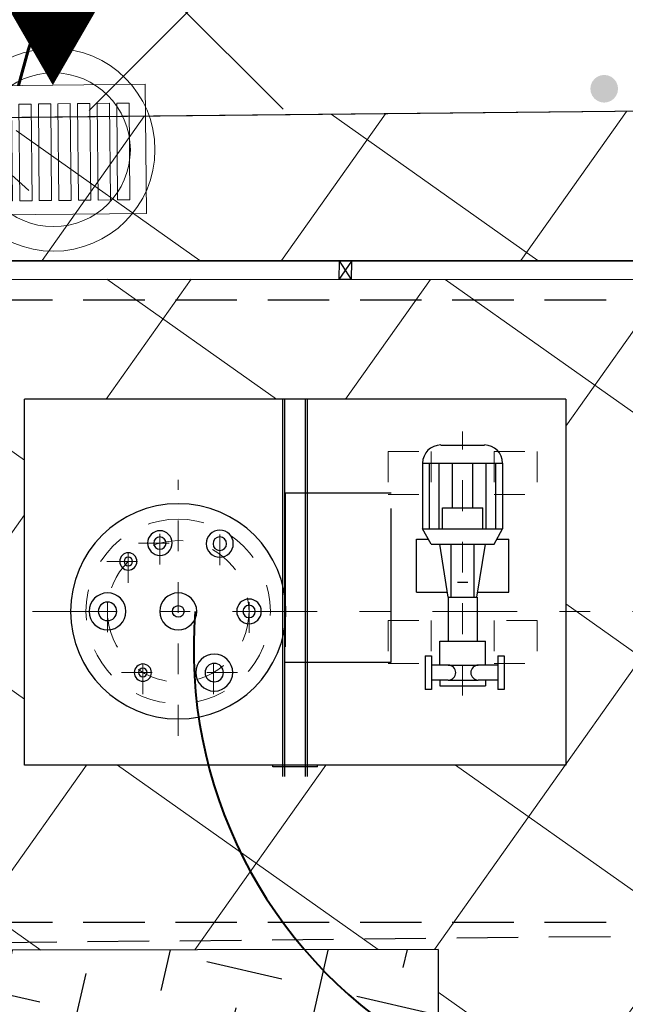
# Model space of a CAD drawing. Extents: x 8014 to 6635291, y -5609 to 5765892.
# Tile 48 of 158: x 6601169.45 to 6601171.42, y 5731784.43 to 5731787.63. Entities that reach past the tile are written whole.
import ezdxf

# ---------------------------------------------------------------- set-up
doc = ezdxf.new("R2010")
doc.units = 0
doc.header["$PDSIZE"] = 0.75
for name, pattern in [('( Dashed )', [0.75, 0.5, -0.25]), ('DASHED', [0.75, 0.5, -0.25]), ('HIDDEN', [0.375, 0.25, -0.125]), ('KRESKOWA', [0.4, 0.24, -0.16]), ('OSIE', [1.04, 0.5, -0.25, 0.04, -0.25])]:
    doc.linetypes.add(name, pattern=pattern)
doc.layers.get('0').update_dxf_attribs({"linetype": 'CONTINUOUS'})
doc.layers.get('Defpoints').update_dxf_attribs({"linetype": 'CONTINUOUS'})
for name, color, linetype, lineweight in [('!m_spadki', 7, 'CONTINUOUS', 30), ('!m_wpusty', 2, 'CONTINUOUS', 20), ('a_krawężnik', 7, 'CONTINUOUS', 30), ('D_WYMIARY', 7, 'CONTINUOUS', 15), ('GSPWPS', 7, 'CONTINUOUS', 13), ('T_OBRYS', 160, 'CONTINUOUS', 40), ('T_Osie', 7, 'OSIE', 9), ('T_str.ochr.8m', 40, 'HIDDEN', 60)]:
    doc.layers.add(name, color=color, linetype=linetype, lineweight=lineweight)
for name, color, linetype in [('300_ZBIORNIKI', 8, 'CONTINUOUS'), ('A-SZRAF- DROGI', 130, 'CONTINUOUS'), ('a_chodnik', 31, 'CONTINUOUS'), ('a_zieleń', 80, 'CONTINUOUS'), ('ogrodzenie trwałe (linia)', 7, 'CONTINUOUS')]:
    doc.layers.add(name, color=color, linetype=linetype)
doc.layers.add('AP_HATCH_DROGI', color=7, linetype='CONTINUOUS', lineweight=15, true_color=0x949494)
doc.styles.add('ROMANS', font='romans.shx', dxfattribs={"width": 0.7})
doc.dimstyles.new('wymiary 1000', dxfattribs={"dimtxt": 1.2, "dimasz": 0.5, "dimexe": 0.2, "dimexo": 0, "dimgap": 0.3, "dimtad": 1, "dimzin": 1, "dimtxsty": 'ROMANS', "dimblk": 'OBLIQUE', "dimcen": 1.5, "dimazin": 0, "dimtfac": 1, "dimtix": 1, "dimtmove": 0, "dimatfit": 3, "dimfxl": 1.25, "dimarcsym": 0})

# ---------------------------------------------------------------- blocks, each defined once
blk = doc.blocks.new('D_GSPWPS1')
blk.add_hatch(color=0).paths.add_polyline_path([(-0.045, 0), (-0.043467, -0.011647), (-0.038971, -0.0225), (-0.03182, -0.03182), (-0.0225, -0.038971), (-0.011647, -0.043467), (0, -0.045), (0.011647, -0.043467), (0.0225, -0.038971), (0.03182, -0.03182), (0.038971, -0.0225), (0.043467, -0.011647), (0.045, 0), (0.043467, 0.011647), (0.038971, 0.0225), (0.03182, 0.03182), (0.0225, 0.038971), (0.011647, 0.043467), (0, 0.045), (-0.011647, 0.043467), (-0.0225, 0.038971), (-0.03182, 0.03182), (-0.038971, 0.0225), (-0.043467, 0.011647)])
blk = doc.blocks.new('OSI18050_XREF_190115_2019.01.15_PB_ ZAGOSPODAROWANIE$0$wpusty')
for p, q in [((-0.2386, 0.1494), (-0.1986, 0.1494)), ((-0.2386, -0.1651), (-0.2386, 0.1494)), ((-0.1986, 0.1494), (-0.1986, -0.1651)), ((-0.1749, 0.1494), (-0.1349, 0.1494)), ((-0.1749, -0.1651), (-0.1749, 0.1494)), ((-0.1349, 0.1494), (-0.1349, -0.1651)), ((-0.1113, 0.1494), (-0.0712, 0.1494)), ((-0.1113, -0.1651), (-0.1113, 0.1494)), ((-0.0712, 0.1494), (-0.0712, -0.1651)), ((-0.0476, 0.1494), (-0.0076, 0.1494)), ((-0.0476, -0.1651), (-0.0476, 0.1494)), ((-0.0076, 0.1494), (-0.0076, -0.1651)), ((0.0161, 0.1494), (0.0561, 0.1494)), ((0.0161, -0.1651), (0.0161, 0.1494)), ((0.0561, 0.1494), (0.0561, -0.1651)), ((0.0797, 0.1494), (0.1198, 0.1494)), ((0.0797, -0.1651), (0.0797, 0.1494)), ((0.1198, 0.1494), (0.1198, -0.1651)), ((0.1434, 0.1494), (0.1834, 0.1494)), ((0.1434, -0.1651), (0.1434, 0.1494)), ((0.1834, 0.1494), (0.1834, -0.1651)), ((0.2071, 0.1494), (0.2471, 0.1494)), ((0.2071, -0.1651), (0.2071, 0.1494)), ((0.2471, 0.1494), (0.2471, -0.1651)), ((-0.1986, -0.1651), (-0.2386, -0.1651)), ((-0.1349, -0.1651), (-0.1749, -0.1651)), ((-0.0712, -0.1651), (-0.1113, -0.1651)), ((-0.0076, -0.1651), (-0.0476, -0.1651)), ((0.0561, -0.1651), (0.0161, -0.1651)), ((0.1198, -0.1651), (0.0797, -0.1651)), ((0.1834, -0.1651), (0.1434, -0.1651)), ((0.2471, -0.1651), (0.2071, -0.1651))]:
    blk.add_line(p, q)
blk.add_lwpolyline([(-0.3, -0.21), (0.3, -0.21), (0.3, 0.21), (-0.3, 0.21), (-0.3, -0.21)])
for radius in [0.33, 0.25]:
    blk.add_circle((0, 0), radius)
blk = doc.blocks.new('_Oblique')
at = {"color": 0, "linetype": 'ByBlock', "lineweight": -2}
blk.add_line((-0.5, -0.5), (0.5, 0.5), dxfattribs=at)
blk = doc.blocks.new('*D334')
at = {"layer": 'D_WYMIARY', "color": 0, "linetype": 'Continuous', "lineweight": -2}
for p in [(6601169.0306, 5731790.6501), (6601169.2715, 5731786.315)]:
    blk.add_line(p, (6601169.2159, 5731787.3153), dxfattribs=at)
at = {"layer": 'Defpoints', "color": 0}
for p in [(6601169.2159, 5731787.3153), (6601169.2715, 5731786.315)]:
    blk.add_point(p, dxfattribs=at)
at = {"layer": 'D_WYMIARY', "color": 0, "linetype": 'Continuous', "lineweight": -2, "xscale": 0.5, "yscale": 0.5, "zscale": 0.5, "rotation": 273.1806131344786}
blk.add_blockref('_Oblique', (6601169.2159, 5731787.3153), dxfattribs=at)
at = {"layer": 'D_WYMIARY', "color": 0, "lineweight": 9, "insert": (6601169.8566, 5731789.7746), "char_height": 0.8, "attachment_point": 5, "rotation": 273.1806, "style": 'ROMANS'}
blk.add_mtext('R1,00', dxfattribs=at)

msp = doc.modelspace()

# ---------------------------------------------------------------- hatches: boundary and pattern name
at = {"layer": 'A-SZRAF- DROGI', "linetype": 'ByBlock', "lineweight": 0}
h = msp.add_hatch(dxfattribs=at)
h.set_pattern_fill('ANSI37', color=253, scale=3, style=0)
h.set_pattern_definition([(45, (3365827.47042, 2822255.7523), (-0.265165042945, 0.265165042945), []), (135, (3365827.47042, 2822255.7523), (-0.265165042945, -0.265165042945), [])])
h.paths.add_polyline_path([(6601164.801, 5731825.446), (6601168.7906, 5731826.9477), (6601168.8206, 5731824.4743), (6601166.454, 5731823.503)])
edge = h.paths.add_edge_path()
edge.add_line((6601172.476, 5731825.895), (6601172.4105, 5731828.0257))
edge.add_line((6601172.4105, 5731828.0257), (6601173.992, 5731828.189))
edge.add_arc((6601186.0349, 5732243.68), 415.6655, 268.339759, 269.911655)
edge.add_line((6601185.394, 5731828.015), (6601205.043, 5731828.193))
edge.add_line((6601205.043, 5731828.193), (6601225.2324, 5731828.343))
edge.add_line((6601225.2324, 5731828.343), (6601245.168, 5731828.586))
edge.add_line((6601245.168, 5731828.586), (6601245.543, 5731828.5902))
edge.add_line((6601245.543, 5731828.5902), (6601246.8836, 5731826.5938))
edge.add_line((6601246.8836, 5731826.5938), (6601221.7897, 5731826.3092))
edge.add_line((6601221.7897, 5731826.3092), (6601205.136, 5731826.031))
edge.add_line((6601205.136, 5731826.031), (6601185.273, 5731825.848))
edge.add_line((6601185.273, 5731825.848), (6601173.834, 5731826.053))
edge.add_line((6601173.834, 5731826.053), (6601172.476, 5731825.895))
edge = h.paths.add_edge_path()
edge.add_line((6601111.994, 5731733.86), (6601109.203, 5731750.836))
edge.add_line((6601109.203, 5731750.836), (6601106.88, 5731760.994))
edge.add_line((6601106.88, 5731760.994), (6601102.557, 5731779.174))
edge.add_line((6601102.557, 5731779.174), (6601096.809, 5731802.335))
edge.add_line((6601096.809, 5731802.335), (6601093.3935, 5731815.0755))
edge.add_arc((6601112.8906, 5731821.4068), 20.4994, 186.6456, 197.99027, ccw=False)
edge.add_arc((6601104.1004, 5731821.197), 11.7717, 157.09306, 190.58566, ccw=False)
edge.add_line((6601093.257, 5731825.779), (6601095.519, 5731824.743))
edge.add_line((6601095.519, 5731824.743), (6601101.325, 5731802.801))
edge.add_line((6601101.325, 5731802.801), (6601106.886, 5731780.522))
edge.add_line((6601106.886, 5731780.522), (6601111.376, 5731762.136))
edge.add_line((6601111.376, 5731762.136), (6601116.585, 5731733.745))
edge.add_line((6601116.585, 5731733.745), (6601117.929, 5731724.497))
edge.add_line((6601117.929, 5731724.497), (6601120.1746, 5731712.9986))
edge.add_line((6601120.1746, 5731712.9986), (6601122.0738, 5731714.1272))
edge.add_line((6601122.0738, 5731714.1272), (6601119.954, 5731724.963))
edge.add_line((6601119.954, 5731724.963), (6601118.634, 5731734.045))
edge.add_line((6601118.634, 5731734.045), (6601113.329, 5731762.836))
edge.add_line((6601113.329, 5731762.836), (6601108.915, 5731781.012))
edge.add_line((6601108.915, 5731781.012), (6601103.286, 5731803.464))
edge.add_line((6601103.286, 5731803.464), (6601098.333, 5731822.44))
edge.add_line((6601098.333, 5731822.44), (6601100.26, 5731826.8))
edge.add_line((6601100.26, 5731826.8), (6601104.18, 5731826.61))
edge.add_line((6601104.18, 5731826.61), (6601124.59, 5731825.705))
edge.add_arc((6601125.6103, 5731847.6835), 22.0022, 254.86484, 267.34201, ccw=False)
edge.add_line((6601119.8656, 5731826.4445), (6601114.2016, 5731827.9766))
edge.add_arc((6601110.3336, 5731814.504), 14.0168, 73.98102, 84.72926)
edge.add_line((6601111.6212, 5731828.4616), (6601104.31, 5731828.801))
edge.add_line((6601104.31, 5731828.801), (6601098.736, 5731829.044))
edge.add_arc((6601099.4679, 5731836.3205), 7.3133, 237.42143, 264.2566, ccw=False)
edge.add_line((6601095.53, 5731830.158), (6601092.874, 5731826.011))
edge.add_arc((6601101.9183, 5731821.9437), 9.9167, 155.786, 175.01736)
edge.add_arc((6601112.8597, 5731821.4016), 20.8679, 176.14398, 198.05229)
edge.add_line((6601093.019, 5731814.935), (6601096.416, 5731802.213))
edge.add_line((6601096.416, 5731802.213), (6601102.139, 5731779.125))
edge.add_line((6601102.139, 5731779.125), (6601106.492, 5731760.912))
edge.add_line((6601106.492, 5731760.912), (6601108.825, 5731750.719))
edge.add_line((6601108.825, 5731750.719), (6601111.607, 5731733.785))
edge.add_line((6601111.607, 5731733.785), (6601115.11, 5731713.014))
edge.add_line((6601115.11, 5731713.014), (6601115.7829, 5731710.3889))
edge.add_line((6601115.7829, 5731710.3889), (6601116.1226, 5731710.5908))
edge.add_line((6601116.1226, 5731710.5908), (6601115.488, 5731713.094))
edge.add_line((6601115.488, 5731713.094), (6601113.741, 5731723.477))
edge.add_line((6601113.741, 5731723.477), (6601111.994, 5731733.86))
at = {"layer": 'a_chodnik', "lineweight": 13, "transparency": 33554687}
h = msp.add_hatch(dxfattribs=at)
h.set_pattern_fill('ANSI37-METRIC', color=256, scale=0.2, angle=279.6961)
h.set_pattern_definition([(324.702674, (6604540.71, 5730614.24204), (0.36691541, 0.51826449), []), (54.702674, (6604540.71, 5730614.24204), (-0.51826449, 0.36691541), [])])
h.paths.add_polyline_path([(6601169.4382, 5731787.3176), (6601176.3522, 5731787.3808), (6601176.3537, 5731784.3375), (6601172.7224, 5731784.3349), (6601172.7195, 5731786.8517), (6601169.443, 5731786.8512), (6601169.4382, 5731787.3176)], is_closed=False)
h = msp.add_hatch(dxfattribs=at)
h.set_pattern_fill('ANSI37-METRIC', color=256, scale=0.2, angle=279.6961)
h.set_pattern_definition([(324.702674, (6604540.6292, 5730615.58046), (0.36691541, 0.51826449), []), (54.702674, (6604540.6292, 5730615.58046), (-0.51826449, 0.36691541), [])])
h.paths.add_polyline_path([(6601171.2253, 5731785.2102), (6601171.2253, 5731786.4002), (6601169.4653, 5731786.4002), (6601169.4653, 5731785.2102)])
h.paths.add_polyline_path([(6601172.6625, 5731784.2748), (6601172.6625, 5731784.3348), (6601172.6628, 5731786.7911), (6601171.5358, 5731786.7898), (6601171.4961, 5731786.7897), (6601170.5284, 5731786.7901), (6601170.4887, 5731786.7901), (6601169.2442, 5731786.7906), (6601169.2444, 5731784.6082), (6601170.81, 5731784.6101), (6601170.8121, 5731782.9024), (6601172.286, 5731782.0388), (6601172.2952, 5731782.0387), (6601172.2952, 5731782.0356), (6601173.6253, 5731782.0358), (6601173.6651, 5731782.0358), (6601174.874, 5731782.036), (6601174.9133, 5731782.036), (6601175.2125, 5731782.036), (6601175.217, 5731782.036), (6601175.2186, 5731784.2752), (6601174.3926, 5731784.2751), (6601174.3903, 5731784.2751), (6601174.3526, 5731784.2751), (6601172.7225, 5731784.2749), (6601172.7125, 5731784.2749), (6601172.6725, 5731784.2749), (6601172.6625, 5731784.2748)], is_closed=False)
at = {"layer": 'a_zieleń', "transparency": 33554687}
h = msp.add_hatch(dxfattribs=at)
h.set_pattern_fill('ANSI31', color=256, scale=2, angle=0.5416)
h.set_pattern_definition([(45.54155787, (6600987.53512, 5732094.77134), (-0.1784396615, 0.175097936), [])])
edge = h.paths.add_edge_path()
edge.add_line((6601184.5229, 5731785.7154), (6601184.7669, 5731785.4733))
edge.add_line((6601184.7669, 5731785.4733), (6601208.79, 5731802.27))
edge.add_line((6601208.79, 5731802.27), (6601211.05, 5731814.48))
edge.add_line((6601211.05, 5731814.48), (6601142.1508, 5731813.8229))
edge.add_arc((6601143.6984, 5731819.1016), 5.5009, 253.6603, 270.5475)
edge.add_line((6601143.751, 5731813.6009), (6601191.0336, 5731814.0533))
edge.add_arc((6601191.1215, 5731812.1134), 1.9419, 359.8374, 92.594, ccw=False)
edge.add_line((6601193.0634, 5731812.1079), (6601193.074, 5731811.0039))
edge.add_line((6601193.074, 5731811.0039), (6601197.3833, 5731811.045))
edge.add_line((6601197.3833, 5731811.045), (6601197.4253, 5731806.6207))
edge.add_line((6601197.4253, 5731806.6207), (6601199.7316, 5731806.6425))
edge.add_line((6601199.7316, 5731806.6425), (6601199.803, 5731799.1713))
edge.add_line((6601199.803, 5731799.1713), (6601197.5162, 5731797.1648))
edge.add_line((6601197.5162, 5731797.1648), (6601194.2158, 5731797.1331))
edge.add_line((6601194.2158, 5731797.1331), (6601194.2508, 5731793.4702))
edge.add_arc((6601191.5376, 5731793.6583), 2.7198, 281.0894, 356.0358, ccw=False)
edge.add_line((6601192.0607, 5731790.9893), (6601185.1522, 5731786.1557))
edge.add_arc((71774552.6868, -87417922.6808), 113685689.918, 124.979043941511, 124.979044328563)
h.paths.add_polyline_path([(6601204.906, 5731809.1782), (6601202.5765, 5731808.5789), (6601203.7412, 5731808.8785)], flags=16)
h = msp.add_hatch(dxfattribs=at)
h.set_pattern_fill('ANSI31', color=256, scale=2, angle=0.5416)
h.set_pattern_definition([(45.54818, (6607983.67314, 5729436.4412), (-0.178459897, 0.175077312), [])])
edge = h.paths.add_edge_path()
edge.add_line((6601132.2889, 5731807.9116), (6601127.081, 5731807.9025))
edge.add_line((6601127.081, 5731807.9025), (6601127.0424, 5731806.5458))
edge.add_line((6601127.0424, 5731806.5458), (6601125.024, 5731806.5745))
edge.add_line((6601125.024, 5731806.5745), (6601123.8654, 5731808.1788))
edge.add_line((6601123.8654, 5731808.1788), (6601123.8926, 5731810.091))
edge.add_line((6601123.8926, 5731810.091), (6601127.0923, 5731810.0454))
edge.add_line((6601127.0923, 5731810.0454), (6601127.0789, 5731809.1025))
edge.add_line((6601127.0789, 5731809.1025), (6601132.9733, 5731809.1128))
edge.add_arc((6601141.2587, 5731812.6275), 9, 180.54644, 202.98708, ccw=False)
edge.add_line((6601132.2591, 5731812.5416), (6601132.2478, 5731813.7284))
edge.add_line((6601132.2478, 5731813.7284), (6601119.83, 5731813.61))
edge.add_line((6601119.83, 5731813.61), (6601154.4, 5731764.22))
edge.add_line((6601154.4, 5731764.22), (6601170.4211, 5731775.4622))
edge.add_line((6601170.4211, 5731775.4622), (6601167.7956, 5731776.9431))
edge.add_line((6601167.7956, 5731776.9431), (6601164.9514, 5731771.8972))
edge.add_line((6601164.9514, 5731771.8972), (6601163.5763, 5731771.2851))
edge.add_line((6601163.5763, 5731771.2851), (6601148.4093, 5731779.8308))
edge.add_line((6601148.4093, 5731779.8308), (6601150.8675, 5731784.1866))
edge.add_arc((6601153.8308, 5731789.3279), 5.9341, 214.9282, 240.04256, ccw=False)
edge.add_line((6601148.9656, 5731785.9303), (6601146.468, 5731789.4972))
edge.add_line((6601146.468, 5731789.4972), (6601142.2986, 5731786.7292))
edge.add_line((6601142.2986, 5731786.7292), (6601135.1346, 5731796.9732))
edge.add_line((6601135.1346, 5731796.9732), (6601132.6787, 5731795.2509))
edge.add_line((6601132.6787, 5731795.2509), (6601128.6047, 5731801.065))
edge.add_line((6601128.6047, 5731801.065), (6601130.2418, 5731802.2117))
edge.add_line((6601130.2418, 5731802.2117), (6601128.2303, 5731805.0755))
edge.add_line((6601128.2303, 5731805.0755), (6601132.2889, 5731807.9116))
h.paths.add_polyline_path([(6601124.0876, 5731807.2733), (6601122.4078, 5731810.0367), (6601124.0122, 5731807.364), (6601124.4447, 5731807.3767)])
at = {"layer": 'AP_HATCH_DROGI', "transparency": 33554687}
h = msp.add_hatch(dxfattribs=at)
h.set_pattern_fill('ANSI37', color=8, scale=0.4, style=0)
h.set_pattern_definition([(45, (-235.1364, -0.0074), (-0.8980256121, 0.8980256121), []), (135, (-235.1364, -0.0074), (-0.8980256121, -0.8980256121), [])])
h.paths.add_polyline_path([(6601193.2495, 5731793.5991), (6601193.0232, 5731793.1571), (6601192.5372, 5731792.546), (6601191.3652, 5731791.7157), (6601183.2127, 5731786.0117), (6601182.4977, 5731785.597), (6601181.6176, 5731785.4724), (6601180.7875, 5731785.5539), (6601179.2231, 5731786.3199), (6601177.7522, 5731787.1517), (6601177.3391, 5731787.2927), (6601176.3538, 5731787.3809), (6601169.2583, 5731787.337), (6601168.7535, 5731787.1648), (6601168.3919, 5731786.8154), (6601168.2695, 5731786.1616), (6601168.2906, 5731783.9879), (6601168.489, 5731783.4233), (6601168.9457, 5731783.1653), (6601175.6906, 5731779.2567), (6601170.303, 5731775.5215), (6601167.7949, 5731776.9362), (6601167.129, 5731777.1637), (6601166.5262, 5731776.9617), (6601165.7672, 5731775.7837), (6601163.3317, 5731771.4725), (6601149.2856, 5731779.3331), (6601151.2424, 5731782.8233, 0.412651), (6601150.8665, 5731784.1828, -0.108529), (6601148.9656, 5731785.9303), (6601146.4098, 5731789.5803, 0.35258), (6601145.0699, 5731789.8863), (6601141.7328, 5731787.5472), (6601129.6306, 5731804.8312), (6601132.9783, 5731807.1825, 0.413418), (6601133.2248, 5731808.5731, -0.115215), (6601132.2591, 5731812.5416), (6601132.2492, 5731813.5784), (6601191.1216, 5731814.0479), (6601191.9938, 5731813.8042), (6601192.4653, 5731813.508), (6601192.8458, 5731812.9993), (6601193.0514, 5731812.4044), (6601193.0471, 5731810.7877), (6601189.7162, 5731810.759), (6601189.7162, 5731810.4768), (6601189.4787, 5731810.5899), (6601189.1379, 5731810.6498), (6601188.6388, 5731810.5163), (6601188.4556, 5731810.3611), (6601188.1839, 5731809.9497), (6601188.3009, 5731797.7193), (6601188.5936, 5731797.2844), (6601189.2485, 5731797.0404), (6601189.7308, 5731797.1643), (6601189.9472, 5731797.3247), (6601190.1976, 5731797.7311, -0.059912), (6601190.1007, 5731797.5255), (6601190.1668, 5731797.5255), (6601193.2117, 5731797.5522), (6601193.2495, 5731793.5991)], is_closed=False)
h.paths.add_polyline_path([(6601150.8919, 5731811.4612), (6601160.8918, 5731811.5169), (6601161.1082, 5731789.1591), (6601151.1087, 5731789.0623)], flags=16)
h.paths.add_polyline_path([(6601183.6926, 5731809.9696), (6601184.393, 5731809.6835), (6601184.6926, 5731808.9791), (6601184.8117, 5731796.4633), (6601184.6829, 5731795.9605), (6601184.5256, 5731795.7514), (6601184.1378, 5731795.5064), (6601183.8213, 5731795.4518), (6601168.2076, 5731795.4097), (6601167.269, 5731795.7452), (6601166.2541, 5731796.4705), (6601165.4269, 5731797.629), (6601165.1632, 5731798.354), (6601165.0339, 5731799.2929), (6601165.0099, 5731801.8188), (6601164.9313, 5731807.9675), (6601165.3249, 5731808.6486), (6601165.8201, 5731809.1702), (6601166.4353, 5731809.5579), (6601167.1435, 5731809.8532)], flags=16)
at = {"layer": 'ogrodzenie trwałe (linia)', "linetype": 'ByBlock', "transparency": 33554687}
h = msp.add_hatch(dxfattribs=at)
h.set_pattern_fill('CHECKERED', color=256, scale=0.25, angle=166.9934)
h.set_pattern_definition([(167, (6614799.3632, 5726884.5565), (-0.2998302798, -0.1873547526), [0.25, -0.25]), (257, (6614799.2133, 5726884.46281), (0.1873547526, -0.2998302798), [0.25, -0.25])])
h.paths.add_polyline_path([(6601168.9763, 5731785.6088), (6601168.9765, 5731784.8014), (6601168.9765, 5731784.7618), (6601168.9768, 5731783.9777), (6601170.8121, 5731782.9024), (6601170.81, 5731784.6101), (6601169.2444, 5731784.6082), (6601169.2442, 5731786.7906), (6601168.976, 5731786.7907), (6601168.9761, 5731786.1802), (6601168.9761, 5731786.1406), (6601168.9763, 5731785.6483), (6601168.9763, 5731785.609)], is_closed=False)
h.paths.add_polyline_path([(6601176.3537, 5731784.2753), (6601175.2186, 5731784.2752), (6601175.217, 5731782.036), (6601176.2943, 5731782.0363), (6601176.3143, 5731782.0362), (6601176.3547, 5731782.0358), (6601176.3537, 5731784.3289), (6601176.3537, 5731784.2753)], is_closed=False)

# ---------------------------------------------------------------- linework, layer by layer
at = {"layer": '!m_spadki', "linetype": 'Continuous'}
msp.add_lwpolyline([(6601169.5575, 5731787.4216, 0, 0.75, 0), (6601169.5575, 5731788.0711, 0, 0, 0)], format="xyseb", dxfattribs=at)
msp.add_lwpolyline([(6601169.5575, 5731787.4216, 0, 0.75, 0), (6601169.5575, 5731788.0711, 0, 0, 0)], format="xyseb", dxfattribs=at)
msp.add_lwpolyline([(6601169.5575, 5731787.4216, 0, 0.75, 0), (6601169.5575, 5731788.0711, 0, 0, 0)], format="xyseb", dxfattribs=at)
at = {"color": 252, "linetype": 'HIDDEN', "ltscale": 2}
msp.add_lwpolyline([(6601170.6573, 5731786.0951), (6601170.3123, 5731786.0951), (6601170.3123, 5731785.5451), (6601170.6573, 5731785.5451)], close=True, dxfattribs=at)
msp.add_lwpolyline([(6601170.6573, 5731786.0951), (6601170.3123, 5731786.0951), (6601170.3123, 5731785.5451), (6601170.6573, 5731785.5451)], close=True, dxfattribs=at)
at = {"layer": '300_ZBIORNIKI', "linetype": '( Dashed )', "lineweight": 30, "ltscale": 0.4}
for p, q in [((6601174.9562, 5731786.7222), (6601169.254, 5731786.7222)), ((6601174.9562, 5731786.7222), (6601169.254, 5731786.7222)), ((6601174.9562, 5731784.6982), (6601169.254, 5731784.6982)), ((6601174.9562, 5731784.6982), (6601169.254, 5731784.6982)), ((6601174.9702, 5731784.6884), (6601169.2684, 5731784.6309)), ((6601174.9702, 5731784.6884), (6601169.2684, 5731784.6309))]:
    msp.add_line(p, q, dxfattribs=at)
at = {"layer": '300_ZBIORNIKI', "linetype": 'Continuous', "lineweight": 30, "ltscale": 2}
for p, q in [((6601169.4653, 5731785.2102), (6601169.4653, 5731786.4002)), ((6601171.2253, 5731786.4002), (6601169.4653, 5731786.4002)), ((6601169.4653, 5731785.2102), (6601169.4653, 5731786.4002)), ((6601171.2253, 5731786.4002), (6601169.4653, 5731786.4002)), ((6601171.2253, 5731786.4002), (6601171.2253, 5731785.2102)), ((6601171.2253, 5731786.4002), (6601171.2253, 5731785.2102)), ((6601171.2253, 5731785.2102), (6601169.4653, 5731785.2102)), ((6601171.2253, 5731785.2102), (6601169.4653, 5731785.2102))]:
    msp.add_line(p, q, dxfattribs=at)
at = {"layer": '300_ZBIORNIKI', "ltscale": 0.4}
for p, q in [((6601170.3053, 5731785.1727), (6601170.3053, 5731786.4002)), ((6601170.3053, 5731785.1727), (6601170.3053, 5731786.4002)), ((6601170.3118, 5731785.1727), (6601170.3118, 5731786.4002)), ((6601170.3118, 5731785.1727), (6601170.3118, 5731786.4002)), ((6601170.3788, 5731785.1727), (6601170.3788, 5731786.4002)), ((6601170.3788, 5731785.1727), (6601170.3788, 5731786.4002)), ((6601170.3853, 5731785.1727), (6601170.3853, 5731786.4002)), ((6601170.3853, 5731785.1727), (6601170.3853, 5731786.4002))]:
    msp.add_line(p, q, dxfattribs=at)
at = {"layer": '300_ZBIORNIKI', "linetype": 'Continuous'}
for p, q in [((6601170.8188, 5731786.2513), (6601170.9607, 5731786.2513)), ((6601170.8188, 5731786.2513), (6601170.9607, 5731786.2513)), ((6601170.7598, 5731786.1923), (6601171.0198, 5731786.1923)), ((6601170.7598, 5731786.1923), (6601170.7598, 5731785.9782)), ((6601170.7598, 5731786.1923), (6601171.0198, 5731786.1923)), ((6601170.7598, 5731786.1923), (6601170.7598, 5731785.9782)), ((6601170.7819, 5731785.9782), (6601170.7819, 5731786.1923)), ((6601170.7819, 5731785.9782), (6601170.7819, 5731786.1923)), ((6601170.8134, 5731785.9782), (6601170.8134, 5731786.1923)), ((6601170.8134, 5731785.9782), (6601170.8134, 5731786.1923)), ((6601170.8567, 5731786.0469), (6601170.8567, 5731786.1923)), ((6601170.8567, 5731786.0469), (6601170.8567, 5731786.1923)), ((6601170.9229, 5731786.0469), (6601170.9229, 5731786.1923)), ((6601170.9229, 5731786.0469), (6601170.9229, 5731786.1923)), ((6601170.9662, 5731785.9782), (6601170.9662, 5731786.1923)), ((6601170.9662, 5731785.9782), (6601170.9662, 5731786.1923)), ((6601170.9977, 5731785.9782), (6601170.9977, 5731786.1923)), ((6601170.9977, 5731785.9782), (6601170.9977, 5731786.1923)), ((6601171.0198, 5731786.1923), (6601171.0198, 5731785.9782)), ((6601171.0198, 5731786.1923), (6601171.0198, 5731785.9782)), ((6601170.8246, 5731785.9782), (6601170.8246, 5731786.0469)), ((6601170.8246, 5731786.0469), (6601170.955, 5731786.0469)), ((6601170.8246, 5731785.9782), (6601170.8246, 5731786.0469)), ((6601170.8246, 5731786.0469), (6601170.955, 5731786.0469)), ((6601170.955, 5731785.9782), (6601170.955, 5731786.0469)), ((6601170.955, 5731785.9782), (6601170.955, 5731786.0469)), ((6601170.7598, 5731785.9782), (6601171.0198, 5731785.9782)), ((6601170.7877, 5731785.9289), (6601170.7598, 5731785.9782)), ((6601170.7598, 5731785.9782), (6601171.0198, 5731785.9782)), ((6601170.7877, 5731785.9289), (6601170.7598, 5731785.9782)), ((6601170.9919, 5731785.9289), (6601171.0198, 5731785.9782)), ((6601170.9919, 5731785.9289), (6601171.0198, 5731785.9782)), ((6601170.7398, 5731785.9452), (6601170.7784, 5731785.9452)), ((6601170.7398, 5731785.7726), (6601170.7398, 5731785.9452)), ((6601170.7398, 5731785.9452), (6601170.7784, 5731785.9452)), ((6601170.7398, 5731785.7726), (6601170.7398, 5731785.9452)), ((6601170.7877, 5731785.9289), (6601170.9919, 5731785.9289)), ((6601170.7877, 5731785.9289), (6601170.9919, 5731785.9289)), ((6601170.8432, 5731785.7569), (6601170.8154, 5731785.9289)), ((6601170.8432, 5731785.7569), (6601170.8154, 5731785.9289)), ((6601170.8522, 5731785.7569), (6601170.8522, 5731785.9289)), ((6601170.8522, 5731785.7569), (6601170.8522, 5731785.9289)), ((6601170.9274, 5731785.7569), (6601170.9274, 5731785.9289)), ((6601170.9274, 5731785.7569), (6601170.9274, 5731785.9289)), ((6601170.9364, 5731785.7569), (6601170.9641, 5731785.9289)), ((6601170.9364, 5731785.7569), (6601170.9641, 5731785.9289)), ((6601171.0011, 5731785.9452), (6601171.0397, 5731785.9452)), ((6601171.0011, 5731785.9452), (6601171.0397, 5731785.9452)), ((6601171.0397, 5731785.7726), (6601171.0397, 5731785.9452)), ((6601171.0397, 5731785.7726), (6601171.0397, 5731785.9452)), ((6601170.8731, 5731785.8052), (6601170.9065, 5731785.8052)), ((6601170.8731, 5731785.8052), (6601170.9065, 5731785.8052)), ((6601170.8731, 5731785.8052), (6601170.9065, 5731785.8052)), ((6601170.8731, 5731785.8052), (6601170.9065, 5731785.8052)), ((6601170.7398, 5731785.7726), (6601170.8407, 5731785.7726)), ((6601170.7398, 5731785.7726), (6601170.8407, 5731785.7726)), ((6601170.9389, 5731785.7726), (6601171.0397, 5731785.7726)), ((6601170.9389, 5731785.7726), (6601171.0397, 5731785.7726)), ((6601170.8432, 5731785.7569), (6601170.9368, 5731785.7569)), ((6601170.8432, 5731785.7569), (6601170.8432, 5731785.613)), ((6601170.8432, 5731785.7569), (6601170.9368, 5731785.7569)), ((6601170.8432, 5731785.7569), (6601170.8432, 5731785.613)), ((6601170.9368, 5731785.7569), (6601170.9368, 5731785.613)), ((6601170.9368, 5731785.7569), (6601170.9368, 5731785.613)), ((6601170.8158, 5731785.613), (6601170.9638, 5731785.613)), ((6601170.8158, 5731785.5354), (6601170.8158, 5731785.613)), ((6601170.8158, 5731785.613), (6601170.9638, 5731785.613)), ((6601170.8158, 5731785.5354), (6601170.8158, 5731785.613)), ((6601170.9638, 5731785.5354), (6601170.9638, 5731785.613)), ((6601170.9638, 5731785.5354), (6601170.9638, 5731785.613)), ((6601170.7678, 5731785.566), (6601170.7678, 5731785.456)), ((6601170.7678, 5731785.566), (6601170.7889, 5731785.566)), ((6601170.7678, 5731785.566), (6601170.7678, 5731785.456)), ((6601170.7678, 5731785.566), (6601170.7889, 5731785.566)), ((6601170.7889, 5731785.566), (6601170.7889, 5731785.456)), ((6601170.7889, 5731785.566), (6601170.7889, 5731785.456)), ((6601171.0037, 5731785.566), (6601171.0037, 5731785.456)), ((6601171.0037, 5731785.566), (6601171.0248, 5731785.566)), ((6601171.0037, 5731785.566), (6601171.0037, 5731785.456)), ((6601171.0037, 5731785.566), (6601171.0248, 5731785.566)), ((6601171.0248, 5731785.566), (6601171.0248, 5731785.456)), ((6601171.0248, 5731785.566), (6601171.0248, 5731785.456)), ((6601170.8427, 5731785.5354), (6601170.7889, 5731785.5354)), ((6601170.8427, 5731785.5354), (6601170.7889, 5731785.5354)), ((6601170.8427, 5731785.5354), (6601170.9407, 5731785.5354)), ((6601170.8427, 5731785.5354), (6601170.9407, 5731785.5354)), ((6601171.0037, 5731785.5354), (6601170.9407, 5731785.5354)), ((6601171.0037, 5731785.5354), (6601170.9407, 5731785.5354)), ((6601170.8427, 5731785.4867), (6601170.7889, 5731785.4867)), ((6601170.8427, 5731785.4867), (6601170.7889, 5731785.4867)), ((6601170.8158, 5731785.4867), (6601170.8158, 5731785.4685)), ((6601170.8158, 5731785.4867), (6601170.8158, 5731785.4685)), ((6601170.8427, 5731785.4867), (6601170.9407, 5731785.4867)), ((6601170.8427, 5731785.4867), (6601170.9407, 5731785.4867)), ((6601171.0037, 5731785.4867), (6601170.9407, 5731785.4867)), ((6601171.0037, 5731785.4867), (6601170.9407, 5731785.4867)), ((6601171.0037, 5731785.4867), (6601170.9407, 5731785.4867)), ((6601171.0037, 5731785.4867), (6601170.9407, 5731785.4867)), ((6601170.9638, 5731785.4867), (6601170.9638, 5731785.4685)), ((6601170.9638, 5731785.4867), (6601170.9638, 5731785.4685)), ((6601170.7889, 5731785.456), (6601170.7678, 5731785.456)), ((6601170.7889, 5731785.456), (6601170.7678, 5731785.456)), ((6601170.8158, 5731785.4685), (6601170.9638, 5731785.4685)), ((6601170.8158, 5731785.4685), (6601170.9638, 5731785.4685)), ((6601171.0248, 5731785.456), (6601171.0037, 5731785.456)), ((6601171.0248, 5731785.456), (6601171.0037, 5731785.456))]:
    msp.add_line(p, q, dxfattribs=at)
at = {"layer": '300_ZBIORNIKI', "color": 56, "linetype": 'KRESKOWA', "lineweight": 13, "ltscale": 0.25}
for p, q in [((6601170.6473, 5731786.2302), (6601170.6473, 5731786.0902)), ((6601170.6473, 5731786.2302), (6601170.7873, 5731786.2302)), ((6601170.6473, 5731786.2302), (6601170.6473, 5731786.0902)), ((6601170.6473, 5731786.2302), (6601170.7873, 5731786.2302)), ((6601170.7873, 5731786.2302), (6601170.7873, 5731786.0902)), ((6601170.7873, 5731786.2302), (6601170.7873, 5731786.0902)), ((6601170.9923, 5731786.2302), (6601170.9923, 5731786.0902)), ((6601170.9923, 5731786.2302), (6601171.1323, 5731786.2302)), ((6601170.9923, 5731786.2302), (6601170.9923, 5731786.0902)), ((6601170.9923, 5731786.2302), (6601171.1323, 5731786.2302)), ((6601171.1323, 5731786.2302), (6601171.1323, 5731786.0902)), ((6601171.1323, 5731786.2302), (6601171.1323, 5731786.0902)), ((6601170.6473, 5731786.0902), (6601170.7873, 5731786.0902)), ((6601170.6473, 5731786.0902), (6601170.7873, 5731786.0902)), ((6601170.9923, 5731786.0902), (6601171.1323, 5731786.0902)), ((6601170.9923, 5731786.0902), (6601171.1323, 5731786.0902)), ((6601170.6473, 5731785.6802), (6601170.6473, 5731785.5402)), ((6601170.6473, 5731785.6802), (6601170.7873, 5731785.6802)), ((6601170.6473, 5731785.6802), (6601170.6473, 5731785.5402)), ((6601170.6473, 5731785.6802), (6601170.7873, 5731785.6802)), ((6601170.7873, 5731785.6802), (6601170.7873, 5731785.5402)), ((6601170.7873, 5731785.6802), (6601170.7873, 5731785.5402)), ((6601170.9923, 5731785.6802), (6601170.9923, 5731785.5402)), ((6601171.1323, 5731785.6802), (6601170.9923, 5731785.6802)), ((6601170.9923, 5731785.6802), (6601170.9923, 5731785.5402)), ((6601171.1323, 5731785.6802), (6601170.9923, 5731785.6802)), ((6601171.1323, 5731785.6802), (6601171.1323, 5731785.5402)), ((6601171.1323, 5731785.6802), (6601171.1323, 5731785.5402)), ((6601170.6473, 5731785.5402), (6601170.7873, 5731785.5402)), ((6601170.6473, 5731785.5402), (6601170.7873, 5731785.5402)), ((6601170.9923, 5731785.5402), (6601171.1323, 5731785.5402)), ((6601170.9923, 5731785.5402), (6601171.1323, 5731785.5402))]:
    msp.add_line(p, q, dxfattribs=at)
at = {"layer": '300_ZBIORNIKI', "linetype": 'DASHED'}
for p, q in [((6601170.2725, 5731785.2042), (6601170.2725, 5731785.2102)), ((6601170.2725, 5731785.2042), (6601170.2725, 5731785.2102)), ((6601170.2725, 5731785.2042), (6601170.2725, 5731785.2102)), ((6601170.2725, 5731785.2042), (6601170.2725, 5731785.2102)), ((6601170.4181, 5731785.2042), (6601170.2725, 5731785.2042)), ((6601170.4181, 5731785.2042), (6601170.2725, 5731785.2042)), ((6601170.4181, 5731785.2042), (6601170.2725, 5731785.2042)), ((6601170.4181, 5731785.2042), (6601170.2725, 5731785.2042)), ((6601170.4181, 5731785.2042), (6601170.4181, 5731785.2102)), ((6601170.4181, 5731785.2042), (6601170.4181, 5731785.2102)), ((6601170.4181, 5731785.2042), (6601170.4181, 5731785.2102)), ((6601170.4181, 5731785.2042), (6601170.4181, 5731785.2102))]:
    msp.add_line(p, q, dxfattribs=at)
at = {"layer": '300_ZBIORNIKI'}
msp.add_circle((6601169.9653, 5731785.7102), 0.0189, dxfattribs=at)
msp.add_circle((6601169.9653, 5731785.7102), 0.0189, dxfattribs=at)
msp.add_circle((6601169.9653, 5731785.7102), 0.0189, dxfattribs=at)
msp.add_circle((6601169.9653, 5731785.7102), 0.0189, dxfattribs=at)
at = {"layer": '300_ZBIORNIKI', "linetype": 'Continuous'}
for centre, radius, start, end in [((6601170.8188, 5731786.1923), 0.0591, 90, 180), ((6601170.8188, 5731786.1923), 0.0591, 90, 180), ((6601170.9607, 5731786.1923), 0.0591, 0, 90), ((6601170.9607, 5731786.1923), 0.0591, 0, 90), ((6601170.8427, 5731785.511), 0.0244, 270, 90), ((6601170.8427, 5731785.511), 0.0244, 270, 90), ((6601170.9407, 5731785.511), 0.0244, 90, 270), ((6601170.9407, 5731785.511), 0.0244, 90, 270)]:
    msp.add_arc(centre, radius, start, end, dxfattribs=at)
at = {"layer": '300_ZBIORNIKI', "linetype": 'Continuous', "ltscale": 10, "extrusion": (-5.0822e-21, -4.23516e-22, -1)}
msp.add_ellipse((6601169.9653, 5731785.7102), major_axis=(-0.2475, 0.2475), ratio=1, start_param=0.785398, end_param=7.068583, dxfattribs=at)
msp.add_ellipse((6601169.9653, 5731785.7102), major_axis=(-0.2475, 0.2475), ratio=1, start_param=0.785398, end_param=7.068583, dxfattribs=at)
at = {"layer": '300_ZBIORNIKI', "linetype": '( Dashed )', "lineweight": 9, "ltscale": 0.1, "extrusion": (-5.0822e-21, -4.23516e-22, -1)}
msp.add_ellipse((6601169.9651, 5731785.7102), major_axis=(-0.2121, -0.2121), ratio=1, start_param=2.356194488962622, end_param=8.639379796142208, dxfattribs=at)
msp.add_ellipse((6601169.9651, 5731785.7102), major_axis=(-0.2121, -0.2121), ratio=1, start_param=2.356194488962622, end_param=8.639379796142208, dxfattribs=at)
at = {"layer": '300_ZBIORNIKI', "ltscale": 0.1, "extrusion": (-5.0822e-21, -4.23516e-22, -1)}
for centre, major_axis in [((6601169.9057, 5731785.9324), (-0.0283, 0.0283)), ((6601169.9057, 5731785.9324), (-0.0283, 0.0283)), ((6601169.9057, 5731785.9324), (-0.0283, 0.0283)), ((6601169.9057, 5731785.9324), (-0.0283, 0.0283)), ((6601170.1003, 5731785.9302), (-0.0311, 0.0311)), ((6601170.1003, 5731785.9302), (-0.0311, 0.0311)), ((6601170.1003, 5731785.9302), (-0.0311, 0.0311)), ((6601170.1003, 5731785.9302), (-0.0311, 0.0311)), ((6601169.8029, 5731785.8726), (-0.0198, 0.0198)), ((6601169.8029, 5731785.8726), (-0.0198, 0.0198)), ((6601169.8029, 5731785.8726), (-0.0198, 0.0198)), ((6601169.8029, 5731785.8726), (-0.0198, 0.0198)), ((6601169.7353, 5731785.7102), (-0.0424, 0.0424)), ((6601169.7353, 5731785.7102), (-0.0424, 0.0424)), ((6601169.7353, 5731785.7102), (-0.0424, 0.0424)), ((6601169.7353, 5731785.7102), (-0.0424, 0.0424)), ((6601169.9653, 5731785.7102), (-0.0424, 0.0424)), ((6601169.9653, 5731785.7102), (-0.0424, 0.0424)), ((6601169.9653, 5731785.7102), (-0.0424, 0.0424)), ((6601169.9653, 5731785.7102), (-0.0424, 0.0424)), ((6601170.1953, 5731785.7102), (-0.0283, 0.0283)), ((6601170.1953, 5731785.7102), (-0.0283, 0.0283)), ((6601170.1953, 5731785.7102), (-0.0283, 0.0283)), ((6601170.1953, 5731785.7102), (-0.0283, 0.0283)), ((6601170.0824, 5731785.511), (-0.0424, 0.0424)), ((6601170.0824, 5731785.511), (-0.0424, 0.0424)), ((6601170.0824, 5731785.511), (-0.0424, 0.0424)), ((6601170.0824, 5731785.511), (-0.0424, 0.0424)), ((6601169.8503, 5731785.511), (-0.0198, 0.0198)), ((6601169.8503, 5731785.511), (-0.0198, 0.0198)), ((6601169.8503, 5731785.511), (-0.0198, 0.0198)), ((6601169.8503, 5731785.511), (-0.0198, 0.0198))]:
    msp.add_ellipse(centre, major_axis=major_axis, ratio=1, start_param=0.785398, end_param=7.068583, dxfattribs=at)
at = {"layer": '300_ZBIORNIKI', "extrusion": (-5.0822e-21, -4.23516e-22, -1)}
for centre, major_axis, start_param, end_param in [((6601169.9057, 5731785.9324), (-0.0141, 0.0141), 0.78539819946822, 7.068583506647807), ((6601169.9057, 5731785.9324), (-0.0141, 0.0141), 0.78539819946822, 7.068583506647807), ((6601169.9057, 5731785.9324), (-0.0141, 0.0141), 0.78539819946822, 7.068583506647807), ((6601169.9057, 5731785.9324), (-0.0141, 0.0141), 0.78539819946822, 7.068583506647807), ((6601170.1003, 5731785.9302), (-0.0156, 0.0156), 0.78539819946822, 7.068583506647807), ((6601170.1003, 5731785.9302), (-0.0156, 0.0156), 0.78539819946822, 7.068583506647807), ((6601170.1003, 5731785.9302), (-0.0156, 0.0156), 0.78539819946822, 7.068583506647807), ((6601170.1003, 5731785.9302), (-0.0156, 0.0156), 0.78539819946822, 7.068583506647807), ((6601169.8029, 5731785.8726), (-0.0099, 0.0099), 0.78539819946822, 7.068583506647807), ((6601169.8029, 5731785.8726), (-0.0099, 0.0099), 0.78539819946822, 7.068583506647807), ((6601169.8029, 5731785.8726), (-0.0099, 0.0099), 0.78539819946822, 7.068583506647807), ((6601169.8029, 5731785.8726), (-0.0099, 0.0099), 0.78539819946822, 7.068583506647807), ((6601169.7353, 5731785.7102), (-0.0212, 0.0212), 0.785398, 7.068583), ((6601169.7353, 5731785.7102), (-0.0212, 0.0212), 0.785398, 7.068583), ((6601170.1953, 5731785.7102), (-0.0141, 0.0141), 0.78539819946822, 7.068583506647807), ((6601170.1953, 5731785.7102), (-0.0141, 0.0141), 0.78539819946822, 7.068583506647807), ((6601170.1953, 5731785.7102), (-0.0141, 0.0141), 0.78539819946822, 7.068583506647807), ((6601170.1953, 5731785.7102), (-0.0141, 0.0141), 0.78539819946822, 7.068583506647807), ((6601169.8503, 5731785.511), (-0.0099, 0.0099), 0.78539819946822, 7.068583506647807), ((6601169.8503, 5731785.511), (-0.0099, 0.0099), 0.78539819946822, 7.068583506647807), ((6601169.8503, 5731785.511), (-0.0099, 0.0099), 0.78539819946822, 7.068583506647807), ((6601169.8503, 5731785.511), (-0.0099, 0.0099), 0.78539819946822, 7.068583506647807), ((6601170.0824, 5731785.511), (-0.0212, 0.0212), 0.785398, 7.068583), ((6601170.0824, 5731785.511), (-0.0212, 0.0212), 0.785398, 7.068583)]:
    msp.add_ellipse(centre, major_axis=major_axis, ratio=1, start_param=start_param, end_param=end_param, dxfattribs=at)
at = {"layer": '300_ZBIORNIKI', "ltscale": 2, "extrusion": (-5.0822e-21, -4.23516e-22, -1)}
for centre in [(6601169.7353, 5731785.7102), (6601169.7353, 5731785.7102), (6601170.0824, 5731785.511), (6601170.0824, 5731785.511)]:
    msp.add_ellipse(centre, major_axis=(-0.0212, 0.0212), ratio=1, start_param=0.785398, end_param=7.068583, dxfattribs=at)
at = {"layer": 'a_krawężnik'}
for p in [(6601169.2159, 5731787.3153), (6601169.4567, 5731787.3177)]:
    msp.add_line(p, (6601176.5412, 5731787.3902), dxfattribs=at)
at = {"layer": 'ogrodzenie trwałe (linia)', "linetype": 'ByBlock'}
for p, q in [((6601168.9165, 5731786.8512), (6601172.7103, 5731786.8512)), ((6601168.9765, 5731786.8507, 0), (6601171.4966, 5731786.8497)), ((6601170.4887, 5731786.79, 0), (6601170.4892, 5731786.85, 0)), ((6601170.4887, 5731786.79, 0), (6601170.4892, 5731786.85, 0)), ((6601170.4887, 5731786.79, 0), (6601170.4892, 5731786.85, 0)), ((6601170.4887, 5731786.79, 0), (6601170.4892, 5731786.85, 0)), ((6601170.4887, 5731786.79, 0), (6601170.5292, 5731786.8497, 0)), ((6601170.4887, 5731786.79, 0), (6601170.5292, 5731786.8497, 0)), ((6601170.5292, 5731786.8497, 0), (6601170.4892, 5731786.85, 0)), ((6601170.5287, 5731786.7897, 0), (6601170.4892, 5731786.85, 0)), ((6601170.5292, 5731786.8497, 0), (6601170.4892, 5731786.85, 0)), ((6601170.5287, 5731786.7897, 0), (6601170.4892, 5731786.85, 0)), ((6601170.5287, 5731786.7897, 0), (6601170.5292, 5731786.8497, 0)), ((6601170.5287, 5731786.7897, 0), (6601170.5292, 5731786.8497, 0)), ((6601168.976, 5731786.7907, 0), (6601171.4961, 5731786.7897)), ((6601170.5287, 5731786.7897, 0), (6601170.4887, 5731786.79, 0)), ((6601170.5287, 5731786.7897, 0), (6601170.4887, 5731786.79, 0)), ((6601170.81, 5731784.6101, 0), (6601170.8121, 5731782.9024, 0))]:
    msp.add_line(p, q, dxfattribs=at)
msp.add_lwpolyline([(6601170.81, 5731784.6101), (6601169.2444, 5731784.6082), (6601169.2442, 5731786.7906)], dxfattribs=at)
at = {"layer": 'T_OBRYS', "elevation": 0}
for points in [[(6601167.4649, 5731786.3972, -0.414214), (6601169.4649, 5731788.3972), (6601171.2249, 5731788.3971, -0.414214), (6601173.2249, 5731786.3971), (6601173.2249, 5731785.2071, -0.414214), (6601171.2249, 5731783.2071), (6601169.4649, 5731783.2072, -0.414214), (6601167.4649, 5731785.2072), (6601167.4649, 5731786.3972)], [(6601167.465, 5731786.3972, -0.414214), (6601169.465, 5731788.3972), (6601171.225, 5731788.3972, -0.414214), (6601173.225, 5731786.3972), (6601173.225, 5731785.2072, -0.414214), (6601171.225, 5731783.2072), (6601169.465, 5731783.2072, -0.414214), (6601167.465, 5731785.2072), (6601167.465, 5731786.3972)]]:
    msp.add_lwpolyline(points, format="xyb", dxfattribs=at)
at = {"layer": 'T_OBRYS'}
msp.add_arc((6601171.5153, 5731785.5852), 1.5, 175.22, 4.7803, dxfattribs=at)
at = {"layer": 'T_Osie', "ltscale": 0.1}
for p, q in [((6601170.8894, 5731785.4364), (6601170.8894, 5731786.2957)), ((6601170.8894, 5731785.4364), (6601170.8894, 5731786.2957)), ((6601169.9653, 5731785.3057), (6601169.9653, 5731786.1379)), ((6601169.9653, 5731785.3057), (6601169.9653, 5731786.1379))]:
    msp.add_line(p, q, dxfattribs=at)
at = {"layer": 'T_Osie', "ltscale": 0.07}
for p, q in [((6601169.9057, 5731785.8623), (6601169.9057, 5731785.9985)), ((6601169.9057, 5731785.8623), (6601169.9057, 5731785.9985)), ((6601169.9057, 5731785.8623), (6601169.9057, 5731785.9985)), ((6601169.9057, 5731785.8623), (6601169.9057, 5731785.9985)), ((6601170.1003, 5731785.8602), (6601170.1003, 5731785.9963)), ((6601170.1003, 5731785.8602), (6601170.1003, 5731785.9963)), ((6601170.1003, 5731785.8602), (6601170.1003, 5731785.9963)), ((6601170.1003, 5731785.8602), (6601170.1003, 5731785.9963)), ((6601169.8029, 5731785.8025), (6601169.8029, 5731785.9386)), ((6601169.8029, 5731785.8025), (6601169.8029, 5731785.9386)), ((6601169.8029, 5731785.8025), (6601169.8029, 5731785.9386)), ((6601169.8029, 5731785.8025), (6601169.8029, 5731785.9386)), ((6601169.8358, 5731785.9324), (6601169.9799, 5731785.9324)), ((6601169.8358, 5731785.9324), (6601169.9799, 5731785.9324)), ((6601169.8358, 5731785.9324), (6601169.9799, 5731785.9324)), ((6601169.8358, 5731785.9324), (6601169.9799, 5731785.9324)), ((6601169.7329, 5731785.8726), (6601169.8771, 5731785.8726)), ((6601169.7329, 5731785.8726), (6601169.8771, 5731785.8726)), ((6601169.7329, 5731785.8726), (6601169.8771, 5731785.8726)), ((6601169.7329, 5731785.8726), (6601169.8771, 5731785.8726)), ((6601169.7353, 5731785.6421), (6601169.7353, 5731785.7783)), ((6601169.7353, 5731785.6421), (6601169.7353, 5731785.7783)), ((6601169.7353, 5731785.6421), (6601169.7353, 5731785.7783)), ((6601169.7353, 5731785.6421), (6601169.7353, 5731785.7783)), ((6601170.1953, 5731785.6402), (6601170.1953, 5731785.7763)), ((6601170.1953, 5731785.6402), (6601170.1953, 5731785.7763)), ((6601170.1953, 5731785.6402), (6601170.1953, 5731785.7763)), ((6601170.1953, 5731785.6402), (6601170.1953, 5731785.7763)), ((6601169.8503, 5731785.441), (6601169.8503, 5731785.5771)), ((6601169.8503, 5731785.441), (6601169.8503, 5731785.5771)), ((6601169.8503, 5731785.441), (6601169.8503, 5731785.5771)), ((6601169.8503, 5731785.441), (6601169.8503, 5731785.5771)), ((6601170.0803, 5731785.441), (6601170.0803, 5731785.5771)), ((6601170.0803, 5731785.441), (6601170.0803, 5731785.5771)), ((6601170.0803, 5731785.441), (6601170.0803, 5731785.5771)), ((6601170.0803, 5731785.441), (6601170.0803, 5731785.5771)), ((6601169.7803, 5731785.511), (6601169.9245, 5731785.511)), ((6601169.7803, 5731785.511), (6601169.9245, 5731785.511)), ((6601169.7803, 5731785.511), (6601169.9245, 5731785.511)), ((6601169.7803, 5731785.511), (6601169.9245, 5731785.511)), ((6601170.1577, 5731785.511), (6601170.0071, 5731785.511)), ((6601170.1577, 5731785.511), (6601170.0071, 5731785.511)), ((6601170.1577, 5731785.511), (6601170.0071, 5731785.511)), ((6601170.1577, 5731785.511), (6601170.0071, 5731785.511))]:
    msp.add_line(p, q, dxfattribs=at)
at = {"layer": 'T_Osie', "ltscale": 0.55}
msp.add_line((6601175.6167, 5731785.7102), (6601168.5721, 5731785.7102), dxfattribs=at)
msp.add_line((6601175.6167, 5731785.7102), (6601168.5721, 5731785.7102), dxfattribs=at)
at = {"layer": 'T_Osie', "ltscale": 0.1}
msp.add_circle((6601169.9653, 5731785.7102), 0.23, dxfattribs=at)
msp.add_circle((6601169.9653, 5731785.7102), 0.23, dxfattribs=at)
at = {"layer": 'T_str.ochr.8m', "color": 40, "ltscale": 3, "elevation": 0}
msp.add_lwpolyline([(6601171.2252, 5731777.2099), (6601169.4653, 5731777.2099, -0.414185), (6601161.4653, 5731785.2102), (6601161.4653, 5731786.4002, -0.414213), (6601169.4653, 5731794.4002), (6601171.2253, 5731794.4002, -0.414213), (6601179.2253, 5731786.4002), (6601179.2253, 5731785.2102, -0.414187), (6601171.2252, 5731777.2099, 0.624949)], format="xyb", dxfattribs=at)
at = {"layer": 'T_str.ochr.8m', "color": 40, "ltscale": 3}
msp.add_lwpolyline([(6601175.9321, 5731777.4644), (6601174.262, 5731777.4644, -0.414214), (6601166.2621, 5731785.4645), (6601166.2621, 5731786.0843, -0.414214), (6601174.2622, 5731794.0842), (6601175.9323, 5731794.0841, -0.414214), (6601183.9322, 5731786.084), (6601183.9322, 5731785.4643, -0.414214), (6601175.9321, 5731777.4644, 2.086085)], format="xyb", dxfattribs=at)
at = {"layer": 'T_str.ochr.8m', "color": 3, "ltscale": 2}
msp.add_lwpolyline([(6601175.9322, 5731780.4647), (6601174.2621, 5731780.4647, -0.414212), (6601169.2623, 5731785.4647), (6601169.2623, 5731786.0842, -0.414229), (6601174.2623, 5731791.0838), (6601175.9324, 5731791.0837, -0.414588), (6601180.9321, 5731786.0774), (6601180.9322, 5731785.4645, -0.414296), (6601175.9322, 5731780.4647, 0.891121)], format="xyb", dxfattribs=at)
at = {"layer": 'T_str.ochr.8m', "color": 202, "ltscale": 2}
msp.add_arc((6601157.2607, 5731807.6956, 0), 30, 270.54353, 0.54353, dxfattribs=at)

# ---------------------------------------------------------------- block references
at = {"layer": '!m_wpusty', "color": 3, "linetype": 'Continuous', "rotation": 0.5480269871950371}
msp.add_blockref('OSI18050_XREF_190115_2019.01.15_PB_ ZAGOSPODAROWANIE$0$wpusty', (6601169.5596, 5731787.2116), dxfattribs=at)
at = {"layer": 'GSPWPS', "color": 8, "linetype": 'Continuous', "lineweight": 13}
msp.add_blockref('D_GSPWPS1', (6601171.35, 5731787.41, 10.08), dxfattribs=at)

# ---------------------------------------------------------------- dimensions: what is measured, and where the dimension line sits
at = {"layer": 'D_WYMIARY', "linetype": 'Continuous', "lineweight": 9}
dim = msp.add_radius_dim(center=(6601169.2715, 5731786.315), mpoint=(6601169.2159, 5731787.3153), dimstyle='wymiary 1000', override={"dimtxt": 0.8, "dimzin": 0, "dimtxsty": 'ROMANS'}, dxfattribs=at)
dim.commit()
dim.dimension.update_dxf_attribs({"geometry": '*D334', "text_midpoint": (6601169.8566, 5731789.7746)})

doc.saveas('drawing.dxf')
